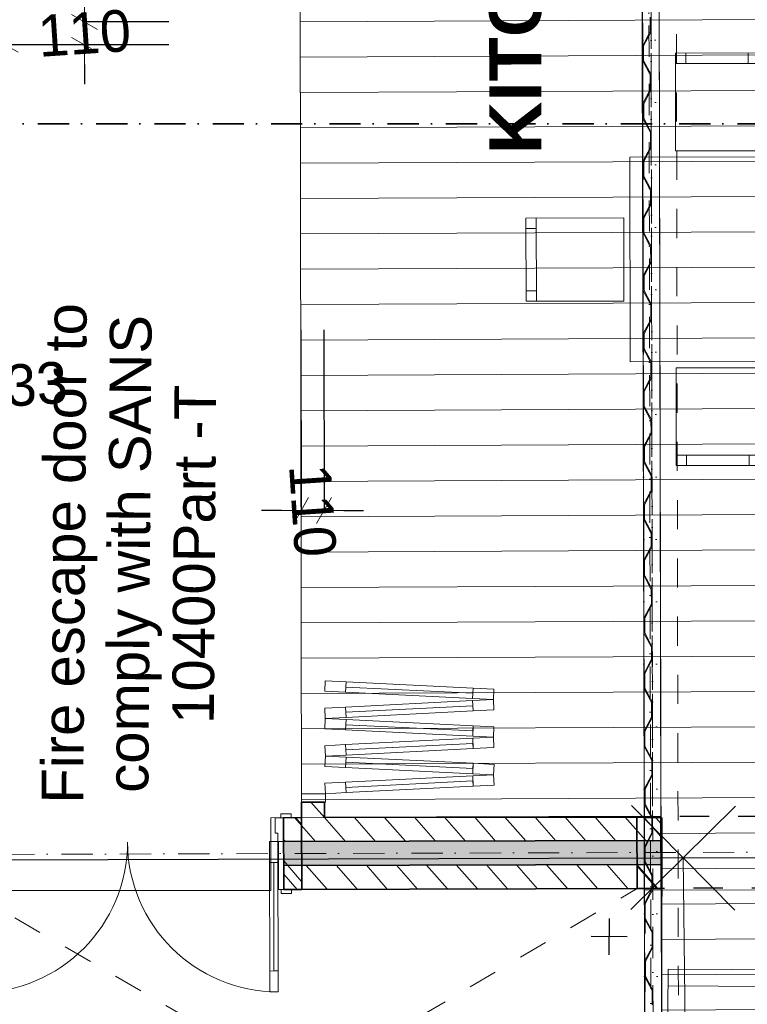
# Model space of a CAD drawing. Header units: millimetres. Extents: x -115474967 to 444143, y -74377 to 241828222.
# Tile 15 of 256: x -152081 to -148585, y -68321 to -63587. Entities that reach past the tile are written whole.
import ezdxf
from ezdxf.enums import TextEntityAlignment as Align

# ---------------------------------------------------------------- set-up
doc = ezdxf.new("R2010")
doc.units = ezdxf.units.MM
doc.header["$MEASUREMENT"] = 0
for name, pattern in [('Dashed', [280, 140, -140]), ('Dot & Dashed', [280, 150, -60, 0, -70]), ('Dotted', [300, 0, -300])]:
    doc.linetypes.add(name, pattern=pattern)
for name, color, linetype, lineweight in [('0_Pen_No__1', 7, 'Continuous', 30), ('0_Pen_No__10', 9, 'Continuous', 20), ('0_Pen_No__128', 9, 'Continuous', 0), ('0_Pen_No__3', 7, 'Continuous', 15), ('0_Pen_No__5', 7, 'Continuous', 5), ('0_Pen_No__6', 7, 'Continuous', 5), ('A_BEAMS_Pen_No__2', 7, 'Continuous', 20), ('A_WALL LOAD_Pen_No__1', 7, 'Continuous', 30), ('A_WALL LOAD_Pen_No__3', 7, 'Continuous', 15), ('A_WALL LOAD_Pen_No__6', 7, 'Continuous', 5), ('B_CUT OUT_Pen_No__3', 30, 'Continuous', 15), ('B_FURN FIXED_Pen_No__4', 7, 'Continuous', 5), ('B_FURN FIXED_Pen_No__86', 255, 'Continuous', 20), ('B_FURN LOOSE_Pen_No__4', 7, 'Continuous', 5), ('BUILDING_Pen_No__2', 7, 'Continuous', 20), ('C-GRID _Pen_No__5', 7, 'Continuous', 5), ('C_TEXT GA_Pen_No__6', 7, 'Continuous', 5), ('FENCE LINE_Pen_No__15', 9, 'Continuous', 20), ('SEWER LINE_Pen_No__4', 5, 'Continuous', 5), ('SPLITPOLE FENCE_Pen_No__2', 7, 'Continuous', 20), ('Structural Elements_Pen_No__161', 1, 'Continuous', 5)]:
    doc.layers.add(name, color=color, linetype=linetype, lineweight=lineweight)
for name, color, linetype, lineweight, true_color in [('0_Pen_No__7', 7, 'Continuous', 5, 0x3f3f3f), ('A_FLOORS FINISH_Pen_No__168', 7, 'Continuous', 5, 0x996633), ('A_WALL LOAD_Pen_No__7', 7, 'Continuous', 5, 0x3f3f3f)]:
    doc.layers.add(name, color=color, linetype=linetype, lineweight=lineweight, true_color=true_color)
for name, color, linetype in [('B_FURN FIXED', 7, 'Continuous'), ('B_FURN LOOSE', 7, 'Continuous'), ('C_DIMS - GA', 7, 'Continuous')]:
    doc.layers.add(name, color=color, linetype=linetype)
doc.styles.add('GENERATED_STYLE_1', font='GOTHIC.TTF')
doc.styles.add('GENERATED_STYLE_2', font='arial.ttf')
doc.styles.add('GENERATED_STYLE_6', font='GOTHICB.TTF')
doc.dimstyles.new('GENERATED_STYLE__3', dxfattribs={"dimtxt": 200, "dimasz": 95, "dimexe": 0.18, "dimexo": 2517.243423, "dimgap": 0.09, "dimtad": 1, "dimdec": 0, "dimzin": 0, "dimdsep": 46, "dimtxsty": 'GENERATED_STYLE_1', "dimblk": 'ARROWHEAD_2', "dimblk1": 'ARROWHEAD_2', "dimblk2": 'ARROWHEAD_2', "dimcen": 0.09, "dimclrd": 7, "dimclre": 7, "dimclrt": 7, "dimadec": 0, "dimazin": 0, "dimtfac": 1, "dimtdec": 4, "dimtmove": 0, "dimatfit": 3, "dimfxl": 1, "dimtolj": 1, "dimtzin": 0, "dimarcsym": 0})
pattern_1 = [(131.26581, (-61028.23, 68570.49), (-81.74279, -71.72641), [])]
pattern_2 = [(131.26581, (-61028.23, 68570.49), (-135.29841, -118.71958), [])]

# ---------------------------------------------------------------- blocks, each defined once
blk = doc.blocks.new('Refrigerator Side by Side 24[37]', base_point=(-142105.3, 77937.3))
at = {"layer": 'B_FURN FIXED_Pen_No__4', "color": 5, "linetype": 'Continuous', "lineweight": 5}
for p, q in [((-142185.2, 77932.6), (-142238.8, 78842.3)), ((-142128.9, 78336.6), (-142208.7, 78331.9)), ((-142141.9, 78285.8), (-142189.8, 78283)), ((-142189.8, 78283), (-142172.2, 77983.5)), ((-142124.3, 77986.3), (-142141.9, 78285.8)), ((-142172.2, 77983.5), (-142124.3, 77986.3))]:
    blk.add_line(p, q, dxfattribs=at)
at = {"layer": 'B_FURN FIXED_Pen_No__4', "color": 5, "linetype": 'Continuous', "lineweight": 5, "flags": 128}
blk.add_lwpolyline([(-142105.3, 77937.3), (-142158.9, 78847), (-142928.3, 78801.8), (-142874.7, 77892)], close=True, dxfattribs=at)
at = {"layer": 'B_FURN FIXED_Pen_No__86', "color": 255, "lineweight": 20, "style": 'GENERATED_STYLE_2'}
blk.add_attdef('txt', text='', height=120, rotation=273.3691, dxfattribs=at).set_placement((-142516.8, 78376.4), align=Align.MIDDLE_CENTER)
blk = doc.blocks.new('Dining Table Rectangle 24[45]', base_point=(-138710.1, 78413.1))
at = {"layer": 'B_FURN LOOSE_Pen_No__4', "color": 5, "linetype": 'Continuous', "lineweight": 5}
for p, q in [((-138946.2, 79690), (-138949.6, 79739.9)), ((-138646.9, 79710.1), (-138650.2, 79760)), ((-138996.1, 79686.7), (-138597, 79713.5)), ((-137812.1, 79094.8), (-137785.3, 78695.7)), ((-137808.8, 79044.9), (-137758.9, 79048.2)), ((-139691.1, 78968.5), (-139664.3, 78569.4)), ((-139687.8, 78918.6), (-139737.7, 78915.3)), ((-137788.7, 78745.6), (-137738.8, 78748.9)), ((-139667.7, 78619.3), (-139717.6, 78615.9)), ((-137755.8, 78256.8), (-137729, 77857.7)), ((-137752.5, 78206.9), (-137702.6, 78210.2)), ((-139634.8, 78130.5), (-139608, 77731.4)), ((-139631.5, 78080.6), (-139681.4, 78077.3)), ((-137732.3, 77907.6), (-137682.4, 77910.9)), ((-139611.4, 77781.3), (-139661.2, 77777.9)), ((-138424, 77139.5), (-138823.1, 77112.7)), ((-138473.9, 77136.2), (-138470.6, 77086.3)), ((-138773.2, 77116.1), (-138769.9, 77066.2))]:
    blk.add_line(p, q, dxfattribs=at)
at = {"layer": 'B_FURN LOOSE_Pen_No__4', "color": 5, "linetype": 'Continuous', "lineweight": 5, "flags": 128}
for points in [[(-138967.9, 79267.6), (-138568.8, 79294.4), (-138600.4, 79763.4), (-138999.5, 79736.5)], [(-139256.9, 79218.1), (-139144.3, 77542.1), (-138163.2, 77608.1), (-138275.9, 79284)], [(-138231.2, 79066.6), (-138204.4, 78667.5), (-137735.4, 78699), (-137762.2, 79098.1)], [(-139272.1, 78996.7), (-139245.3, 78597.6), (-139714.2, 78566), (-139741, 78965.1)], [(-138174.9, 78228.6), (-138148, 77829.5), (-137679.1, 77861), (-137705.9, 78260.1)], [(-139215.8, 78158.7), (-139189, 77759.6), (-139657.9, 77728), (-139684.7, 78127.1)], [(-138452.2, 77558.6), (-138851.3, 77531.8), (-138819.8, 77062.8), (-138420.7, 77089.6)]]:
    blk.add_lwpolyline(points, close=True, dxfattribs=at)
blk = doc.blocks.new('ARROWHEAD_2')
at = {"color": 0, "linetype": 'Continuous', "lineweight": 0}
for p, q in [((-0.378, -0.655), (0.378, 0.655)), ((0, 0), (-1, 0))]:
    blk.add_line(p, q, dxfattribs=at)
blk = doc.blocks.new('*D980')
at = {"layer": 'C_DIMS - GA', "color": 7, "linetype": 'Continuous', "lineweight": -2, "transparency": 16777216}
for p, q in [((-160945.2, -67357), (-160945.5, -67262)), ((-160311.1, -67450.3), (-160945.1, -67452)), ((-160944.9, -67452), (-160944.8, -67519.2)), ((-160944, -67797), (-160944.2, -67729.9)), ((-152493.4, -67773.3), (-160944.2, -67797)), ((-160943.7, -67892), (-160943.4, -67987))]:
    blk.add_line(p, q, dxfattribs=at)
at = {"layer": 'Defpoints', "color": 0, "linetype": 'Continuous', "transparency": 16777216}
for p in [(-160944.9, -67452), (-157793.9, -67443.2), (-149976.2, -67766.2)]:
    blk.add_point(p, dxfattribs=at)
at = {"layer": 'C_DIMS - GA', "color": 7, "linetype": 'Continuous', "lineweight": -2, "transparency": 16777216, "xscale": 95, "yscale": 95, "zscale": 95}
for p, rotation in [((-160944.9, -67452), 270.1606740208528), ((-160944, -67797), 90.16067402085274)]:
    blk.add_blockref('ARROWHEAD_2', p, dxfattribs=dict(at, rotation=rotation))
at = {"layer": 'C_DIMS - GA', "color": 7, "linetype": 'Continuous', "lineweight": 5, "transparency": 16777216, "insert": (-160944.5, -67624.5), "char_height": 200, "attachment_point": 5, "rotation": 3.8949, "style": 'GENERATED_STYLE_1'}
blk.add_mtext('\\A1;345', dxfattribs=at)
blk = doc.blocks.new('*D982')
at = {"layer": 'C_DIMS - GA', "color": 7, "linetype": 'Continuous', "lineweight": -2, "transparency": 16777216}
for p, q in [((-161502.6, -67358.6), (-161502.8, -67263.6)), ((-152494.4, -67428.3), (-161502.5, -67453.6)), ((-161502.3, -67453.6), (-161502.1, -67520.7)), ((-161501.3, -67798.6), (-161501.5, -67731.4)), ((-152493.4, -67773.3), (-161501.5, -67798.6)), ((-161501.1, -67893.6), (-161500.8, -67988.6))]:
    blk.add_line(p, q, dxfattribs=at)
at = {"layer": 'Defpoints', "color": 0, "linetype": 'Continuous', "transparency": 16777216}
for p in [(-161502.3, -67453.6), (-149977.1, -67421.2), (-149976.2, -67766.2)]:
    blk.add_point(p, dxfattribs=at)
at = {"layer": 'C_DIMS - GA', "color": 7, "linetype": 'Continuous', "lineweight": -2, "transparency": 16777216, "xscale": 95, "yscale": 95, "zscale": 95}
for p, rotation in [((-161502.3, -67453.6), 270.1606740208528), ((-161501.3, -67798.6), 90.16067402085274)]:
    blk.add_blockref('ARROWHEAD_2', p, dxfattribs=dict(at, rotation=rotation))
at = {"layer": 'C_DIMS - GA', "color": 7, "linetype": 'Continuous', "lineweight": 5, "transparency": 16777216, "insert": (-161501.8, -67626.1), "char_height": 200, "attachment_point": 5, "rotation": 3.8949, "style": 'GENERATED_STYLE_1'}
blk.add_mtext('\\A1;345', dxfattribs=at)
blk = doc.blocks.new('*D987')
at = {"layer": 'C_DIMS - GA', "color": 7, "linetype": 'Continuous', "lineweight": -2, "transparency": 16777216}
for p, q in [((-151364.7, -63707.3), (-152150.3, -63707.9)), ((-152150.5, -63802.9), (-152149.5, -65244)), ((-152146.9, -68945.6), (-152149.3, -65454.7)), ((-150196, -69039.3), (-152146.7, -69040.6))]:
    blk.add_line(p, q, dxfattribs=at)
at = {"layer": 'Defpoints', "color": 0, "linetype": 'Continuous', "transparency": 16777216}
for p in [(-153881.9, -63709.1), (-152150.5, -63707.9), (-152713.3, -69041)]:
    blk.add_point(p, dxfattribs=at)
at = {"layer": 'C_DIMS - GA', "color": 7, "linetype": 'Continuous', "lineweight": -2, "transparency": 16777216, "xscale": 95, "yscale": 95, "zscale": 95}
for p, rotation in [((-152150.5, -63707.9), 90.03918270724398), ((-152146.9, -69040.6), 270.039182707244)]:
    blk.add_blockref('ARROWHEAD_2', p, dxfattribs=dict(at, rotation=rotation))
at = {"layer": 'C_DIMS - GA', "color": 7, "linetype": 'Continuous', "lineweight": 5, "transparency": 16777216, "insert": (-152149.4, -65349.3), "char_height": 200, "attachment_point": 5, "rotation": 3.7734, "style": 'GENERATED_STYLE_1'}
blk.add_mtext('\\A1;5333', dxfattribs=at)
blk = doc.blocks.new('*D988')
at = {"layer": 'C_DIMS - GA', "color": 7, "linetype": 'Continuous', "lineweight": -2, "transparency": 16777216}
for p, q in [((-151770.2, -63502.6), (-151770.3, -63407.6)), ((-151770.1, -63707.6), (-151770.1, -63597.6)), ((-151364.8, -63597.3), (-151770, -63597.6)), ((-151364.7, -63707.3), (-151769.9, -63707.6)), ((-151770, -63802.6), (-151769.9, -63897.6))]:
    blk.add_line(p, q, dxfattribs=at)
at = {"layer": 'Defpoints', "color": 0, "linetype": 'Continuous', "transparency": 16777216}
for p in [(-153882, -63599.1), (-151770.1, -63597.6), (-153881.9, -63709.1)]:
    blk.add_point(p, dxfattribs=at)
at = {"layer": 'C_DIMS - GA', "color": 7, "linetype": 'Continuous', "lineweight": -2, "transparency": 16777216, "xscale": 95, "yscale": 95, "zscale": 95}
for p, rotation in [((-151770.1, -63597.6), 270.039182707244), ((-151770.1, -63707.6), 90.03918270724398)]:
    blk.add_blockref('ARROWHEAD_2', p, dxfattribs=dict(at, rotation=rotation))
at = {"layer": 'C_DIMS - GA', "color": 7, "linetype": 'Continuous', "lineweight": 5, "transparency": 16777216, "insert": (-151770.1, -63652.6), "char_height": 200, "attachment_point": 5, "rotation": 3.7734, "style": 'GENERATED_STYLE_1'}
blk.add_mtext('\\A1;110', dxfattribs=at)
blk = doc.blocks.new('*D992')
at = {"layer": 'C_DIMS - GA', "color": 7, "linetype": 'Continuous', "lineweight": -2, "transparency": 16777216}
for p, q in [((-158938.6, -66375.7), (-158938.6, -71407.8)), ((-158843.6, -71407.6), (-152900.6, -71407.6)), ((-146734, -71407.6), (-152689.9, -71407.6)), ((-146639, -71629.4), (-146639, -71407.8))]:
    blk.add_line(p, q, dxfattribs=at)
at = {"layer": 'Defpoints', "color": 0, "linetype": 'Continuous', "transparency": 16777216}
for p in [(-158938.6, -63858.4), (-146639, -69112.2), (-158938.6, -71407.6)]:
    blk.add_point(p, dxfattribs=at)
at = {"layer": 'C_DIMS - GA', "color": 7, "linetype": 'Continuous', "lineweight": -2, "transparency": 16777216, "xscale": 95, "yscale": 95, "zscale": 95}
for p, rotation in [((-158938.6, -71407.6), 179.9999999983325), ((-146639, -71407.6), 359.9999999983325)]:
    blk.add_blockref('ARROWHEAD_2', p, dxfattribs=dict(at, rotation=rotation))
at = {"layer": 'C_DIMS - GA', "color": 7, "linetype": 'Continuous', "lineweight": 5, "transparency": 16777216, "insert": (-152795.3, -71407.6), "char_height": 200, "attachment_point": 5, "rotation": 273.7342, "style": 'GENERATED_STYLE_1'}
blk.add_mtext('\\A1;12300', dxfattribs=at)
blk = doc.blocks.new('*D1002')
at = {"layer": 'C_DIMS - GA', "color": 7, "linetype": 'Continuous', "lineweight": -2, "transparency": 16777216}
for p, q in [((-150729.8, -65078), (-150728.9, -65947.3)), ((-150619.8, -65077.9), (-150618.9, -65947.2)), ((-150823.9, -65947.3), (-150918.9, -65947.4)), ((-150728.9, -65947.1), (-150618.9, -65947)), ((-150523.9, -65946.9), (-150428.9, -65946.8))]:
    blk.add_line(p, q, dxfattribs=at)
at = {"layer": 'Defpoints', "color": 0, "linetype": 'Continuous', "transparency": 16777216}
for p in [(-150732.7, -62560.8), (-150622.7, -62560.6), (-150618.9, -65947)]:
    blk.add_point(p, dxfattribs=at)
at = {"layer": 'C_DIMS - GA', "color": 7, "linetype": 'Continuous', "lineweight": -2, "transparency": 16777216, "xscale": 95, "yscale": 95, "zscale": 95}
for p, rotation in [((-150728.9, -65947.1), 0.0643632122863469), ((-150618.9, -65947), 180.0643632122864)]:
    blk.add_blockref('ARROWHEAD_2', p, dxfattribs=dict(at, rotation=rotation))
at = {"layer": 'C_DIMS - GA', "color": 7, "linetype": 'Continuous', "lineweight": 5, "transparency": 16777216, "insert": (-150673.9, -65947.1), "char_height": 200, "attachment_point": 5, "rotation": 273.7986, "style": 'GENERATED_STYLE_1'}
blk.add_mtext('\\A1;110', dxfattribs=at)

msp = doc.modelspace()

# ---------------------------------------------------------------- hatches: boundary and pattern name
at = {"layer": '0_Pen_No__128', "linetype": 'Continuous', "lineweight": 0}
h = msp.add_hatch(dxfattribs=at)
h.set_pattern_fill('PATTERN__DECK_II_ANGLE', color=9, angle=86.26580791, style=0, pattern_type=2)
h.set_pattern_definition([(180.26581, (-61028.23, 68570.49), (-0.78867, 169.99817), [])])
h.paths.add_polyline_path([(-148915.31492, -68938.70149), (-148915.30824, -69036.70156), (-146801.30792, -69036.55525), (-146799.97713, -68933.40092), (-146719.31517, -68934.33458), (-146720.11325, -57410.51319), (-146824.35864, -57410.52057), (-146824.36349, -57336.80862), (-147762.6677, -57340.93197), (-147763.35633, -57350.84519), (-147999.35577, -57351.31459), (-147998.38806, -57335.07411), (-148930.38632, -57336.92758), (-148930.35402, -57353.16596), (-148938.45772, -57353.1489), (-148938.2317, -57414.72441), (-149100.23123, -57415.04654), (-149099.74906, -57457.0452), (-150743.08017, -57463.29202), (-150727.19237, -67423.50629), (-148995.16212, -67424.84858), (-148997.315, -68938.70723)])
at = {"layer": '0_Pen_No__7', "linetype": 'Continuous', "lineweight": 5, "true_color": 0x000000}
h = msp.add_hatch(dxfattribs=at)
h.set_pattern_fill('ANSI31', color=18, scale=870, angle=86.26580791, style=0)
h.set_pattern_definition(pattern_1)
h.paths.add_polyline_path([(-150727.19226, -67423.35216), (-150617.19253, -67423.04334), (-150617.27646, -67348.36772), (-150727.27642, -67348.49139)])
h = msp.add_hatch(dxfattribs=at)
h.set_pattern_fill('ANSI31', color=18, scale=870, angle=86.26580791, style=0)
h.set_pattern_definition(pattern_1)
h.paths.add_polyline_path([(-150813.31965, -67423.59403), (-150812.99673, -67538.59353), (-149000.29794, -67533.50342), (-149000.62086, -67418.50387)])
h = msp.add_hatch(dxfattribs=at)
h.set_pattern_fill('ANSI31', color=18, scale=870, angle=86.26580791, style=0)
h.set_pattern_definition(pattern_1)
h.paths.add_polyline_path([(-150812.67382, -67653.59308), (-150812.35088, -67768.59266), (-148999.65211, -67763.5025), (-148999.97501, -67648.50297)])
at = {"layer": 'A_WALL LOAD_Pen_No__6', "linetype": 'Continuous', "lineweight": 5}
h = msp.add_hatch(dxfattribs=at)
h.set_pattern_fill('_WALL_EXTERNAL', angle=86.26580791, style=0, pattern_type=2)
h.set_pattern_definition(pattern_2)
h.paths.add_polyline_path([(-150727.19225, -67423.35216), (-150726.22348, -67768.3508), (-150812.35086, -67768.59265), (-150813.31963, -67423.59401)])
h = msp.add_hatch(dxfattribs=at)
h.set_pattern_fill('_WALL_EXTERNAL', angle=86.26580791, style=0, pattern_type=2)
h.set_pattern_definition(pattern_2)
h.paths.add_polyline_path([(-149000.62087, -67418.50388), (-148999.6521, -67763.50252), (-149114.65164, -67763.82544), (-149115.62041, -67418.8268)])
at = {"layer": 'A_WALL LOAD_Pen_No__7', "linetype": 'Continuous', "lineweight": 5, "true_color": 0x9f07ff}
msp.add_hatch(color=190, dxfattribs=at).paths.add_polyline_path([(-150812.67373, -67653.59309), (-148999.97503, -67648.50296), (-149000.29796, -67533.50342), (-150812.99671, -67538.5936)])

# ---------------------------------------------------------------- linework, layer by layer
at = {"layer": '0_Pen_No__1', "color": 214, "linetype": 'Dot & Dashed', "lineweight": 35}
msp.add_line((-164038.18686, -64086.75403), (-144506.3705, -64086.75403), dxfattribs=at)
at = {"layer": '0_Pen_No__10', "color": 25, "linetype": 'Dot & Dashed', "lineweight": 20, "true_color": 0x996633}
msp.add_line((-149047.02035, -69086.96376), (-149059.00766, -63058.97568), dxfattribs=at)
at = {"layer": '0_Pen_No__3', "color": 30, "linetype": 'Continuous', "lineweight": 15}
for p, q in [((-149100.23129, -57415.04562), (-149080.54429, -67425.03273)), ((-149020.23145, -57414.88828), (-149000.54445, -67424.87539)), ((-149077.3146, -68939.02371), (-149088.79856, -63164.15741)), ((-148997.31476, -68938.86462), (-149008.79871, -63163.99832)), ((-149080.54429, -67425.03273), (-149000.54445, -67424.87539))]:
    msp.add_line(p, q, dxfattribs=at)
at = {"layer": '0_Pen_No__3', "color": 30, "linetype": 'Dotted', "lineweight": 15}
for p, q in [((-149077.02029, -69087.02342), (-149089.0076, -63059.03534)), ((-149017.02041, -69086.9041), (-149029.00772, -63058.91602))]:
    msp.add_line(p, q, dxfattribs=at)
at = {"layer": '0_Pen_No__3', "color": 30, "linetype": 'Continuous', "lineweight": 15}
msp.add_lwpolyline([(-148915.31492, -68938.70149), (-148997.315, -68938.70723), (-148995.16212, -67424.84858), (-150727.19237, -67423.50629), (-150743.08017, -57463.29202), (-149099.74906, -57457.0452), (-149100.23123, -57415.04654), (-148938.2317, -57414.72441), (-148938.45772, -57353.1489), (-148930.35402, -57353.16596), (-148930.38632, -57336.92758), (-147998.38806, -57335.07411), (-147999.35577, -57351.31459), (-147763.35633, -57350.84519), (-147762.6677, -57340.93197), (-146824.36349, -57336.80862), (-146824.35864, -57410.52057), (-146720.11325, -57410.51319), (-146719.31517, -68934.33458), (-146799.97713, -68933.40092), (-146801.30792, -69036.55525), (-148915.30824, -69036.70156)], close=True, dxfattribs=at)
for points in [[(-149042.53769, -68323.95332), (-149042.67689, -68253.95351), (-149078.81206, -68186.02521), (-149078.95524, -68114.02532), (-149043.09052, -68045.95392), (-149043.22972, -67975.95403), (-149079.36489, -67908.02573), (-149079.50807, -67836.02592), (-149043.64335, -67767.95444), (-149043.77062, -67703.95456), (-149079.9058, -67636.02625), (-149080.04897, -67564.02645), (-149044.18425, -67495.95497), (-149044.32346, -67425.95507), (-149080.45863, -67358.02686), (-149080.60181, -67286.02697), (-149044.73709, -67217.95548), (-149044.87629, -67147.95568), (-149081.01146, -67080.02738), (-149081.15464, -67008.02757), (-149045.28992, -66939.95609), (-149045.42912, -66869.9562), (-149081.56429, -66802.0279), (-149081.70747, -66730.02809), (-149045.84275, -66661.95661), (-149045.95809, -66603.95673), (-149082.09326, -66536.02843), (-149082.23644, -66464.02862), (-149046.37172, -66395.95714), (-149046.51092, -66325.95724), (-149082.64609, -66258.02903), (-149082.78927, -66186.02914), (-149046.92455, -66117.95774), (-149047.04387, -66057.95786), (-149083.17904, -65990.02956), (-149083.32222, -65918.02966), (-149047.4575, -65849.95827), (-149047.5967, -65779.95838), (-149083.73187, -65712.03008), (-149083.87505, -65640.03027), (-149048.01033, -65571.95879), (-149048.12567, -65513.95891), (-149084.26084, -65446.03061), (-149084.40402, -65374.0308), (-149048.5393, -65305.95932), (-149048.6785, -65235.95943), (-149084.81367, -65168.03112), (-149084.95685, -65096.03132), (-149049.09213, -65027.95984), (-149049.23133, -64957.96003), (-149085.36651, -64890.03173), (-149085.50969, -64818.03183), (-149049.64496, -64749.96044), (-149049.78417, -64679.96055), (-149085.91934, -64612.03225), (-149086.06252, -64540.03244), (-149050.1978, -64471.96096), (-149050.32507, -64407.96107), (-149086.46024, -64340.03277), (-149086.60342, -64268.03296), (-149050.7387, -64199.96148), (-149050.8779, -64129.96159), (-149087.01307, -64062.03338), (-149087.15625, -63990.03348), (-149051.29153, -63921.962), (-149051.43073, -63851.9622), (-149087.5659, -63784.03389), (-149087.70908, -63712.03409), (-149051.84436, -63643.96261), (-149051.98356, -63573.96271)], [(-149047.98554, -63572.96127), (-149047.84238, -63644.94814), (-149083.7071, -63713.01962), (-149083.56788, -63783.03245), (-149047.4327, -63850.96075), (-149047.28955, -63922.94762), (-149083.15427, -63991.01901), (-149083.01504, -64061.03193), (-149046.87987, -64128.96015), (-149046.73672, -64200.94702), (-149082.60144, -64269.0185), (-149082.46221, -64339.03133), (-149046.32704, -64406.95963), (-149046.19582, -64472.94649), (-149082.06054, -64541.01797), (-149081.92131, -64611.03081), (-149045.78614, -64678.95911), (-149045.64298, -64750.94597), (-149081.50771, -64819.01737), (-149081.36848, -64889.03029), (-149045.23331, -64956.9585), (-149045.09015, -65028.94537), (-149080.95487, -65097.01685), (-149080.81565, -65167.02968), (-149044.68047, -65234.95798), (-149044.53732, -65306.94485), (-149080.40204, -65375.01633), (-149080.26281, -65445.02916), (-149044.12764, -65512.95747), (-149044.00835, -65572.94432), (-149079.87307, -65641.0158), (-149079.73384, -65711.02864), (-149043.59867, -65778.95694), (-149043.45552, -65850.9438), (-149079.32024, -65919.0152), (-149079.18101, -65989.02812), (-149043.04584, -66056.95633), (-149042.92257, -66118.94327), (-149078.78729, -66187.01467), (-149078.64807, -66257.02759), (-149042.51289, -66324.9558), (-149042.36974, -66396.94267), (-149078.23446, -66465.01415), (-149078.09523, -66535.02698), (-149041.96006, -66602.95529), (-149041.84077, -66662.94214), (-149077.70549, -66731.01362), (-149077.56626, -66801.02645), (-149041.43109, -66868.95476), (-149041.28794, -66940.94162), (-149077.15266, -67009.0131), (-149077.01343, -67079.02594), (-149040.87826, -67146.95424), (-149040.73511, -67218.9411), (-149076.59983, -67287.0125), (-149076.4606, -67357.02542), (-149040.32543, -67424.95363), (-149040.18227, -67496.9405), (-149076.047, -67565.01198), (-149075.90777, -67635.02481), (-149039.77259, -67702.95311), (-149039.64137, -67768.93997), (-149075.50609, -67837.01146), (-149075.36687, -67907.02429), (-149039.23169, -67974.95259), (-149039.08854, -68046.93946), (-149074.95326, -68115.01085), (-149074.81403, -68185.02377), (-149038.67886, -68252.95199), (-149038.53571, -68324.93885)]]:
    msp.add_lwpolyline(points, dxfattribs=at)
at = {"layer": '0_Pen_No__5', "color": 4, "linetype": 'Dot & Dashed', "lineweight": 5}
for p, q in [((-149060.01243, -57414.96652), (-149040.32543, -67424.95363)), ((-149037.09574, -68938.94373), (-149048.57969, -63164.07743))]:
    msp.add_line(p, q, dxfattribs=at)
at = {"layer": '0_Pen_No__6', "color": 7, "linetype": 'Dashed', "lineweight": 5}
for p, q in [((-149077.00038, -69660.25261), (-152330.12307, -67774.29746)), ((-152328.2678, -69660.01473), (-149114.65164, -67763.82544))]:
    msp.add_line(p, q, dxfattribs=at)
msp.add_lwpolyline([(-152330.12307, -67774.29746), (-152328.10398, -69450.36467), (-152328.2678, -69660.01473), (-149077.00038, -69660.25261), (-149076.86241, -67774.53548)], dxfattribs=at)
at = {"layer": 'A_BEAMS_Pen_No__2', "color": 1, "linetype": 'Dashed', "lineweight": 25}
for p, q in [((-147928.91157, -67418.80347), (-149000.62087, -67418.50388)), ((-147583.16866, -67759.52497), (-148999.6521, -67763.50252))]:
    msp.add_line(p, q, dxfattribs=at)
at = {"layer": 'A_FLOORS FINISH_Pen_No__168', "color": 25, "linetype": 'Continuous', "lineweight": 5, "true_color": 0x996633, "flags": 128}
msp.add_lwpolyline([(-155984.03779, -65532.86173), (-155983.66056, -67783.27233), (-155982.74725, -67783.27218), (-155982.53507, -69049.06998), (-152368.92859, -69039.27152), (-152369.14303, -67772.96419), (-150875.00093, -67773.2907), (-150875.06004, -67423.76832), (-150727.19237, -67423.50629), (-150742.54739, -57463.28883), (-152596.32581, -57470.38466), (-152602.35816, -55855.76623), (-154858.96377, -55876.36892), (-154863.54024, -54900.91663), (-156583.84767, -54901.15671), (-156583.49519, -58051.53365), (-158593.27294, -58051.81607), (-158593.43032, -65532.84553)], close=True, dxfattribs=at)
at = {"layer": 'A_WALL LOAD_Pen_No__1', "color": 214, "linetype": 'Continuous', "lineweight": 35}
for p, q in [((-150727.27634, -67348.49134), (-150617.27641, -67348.36777)), ((-150727.27634, -67348.49134), (-150617.27641, -67348.36777)), ((-150727.27634, -67348.49134), (-150617.27641, -67348.36777)), ((-150813.31963, -67423.59401), (-150776.31978, -67423.49011)), ((-150813.31963, -67423.59401), (-150776.31978, -67423.49011)), ((-150813.31963, -67423.59401), (-150776.31978, -67423.49011)), ((-150813.31963, -67423.59401), (-150812.99671, -67538.59356)), ((-150813.31963, -67423.59401), (-150812.99671, -67538.59356)), ((-150813.31963, -67423.59401), (-150812.99671, -67538.59356)), ((-149000.62087, -67418.50388), (-149000.29794, -67533.50342)), ((-149000.62087, -67418.50388), (-149000.29794, -67533.50342)), ((-150812.99671, -67538.59353), (-149000.29796, -67533.5034)), ((-150812.99671, -67538.59356), (-150812.67379, -67653.5931)), ((-150812.99671, -67538.59356), (-150812.67379, -67653.5931)), ((-150812.99671, -67538.59356), (-150812.67379, -67653.5931)), ((-149000.29794, -67533.50342), (-148999.97502, -67648.50297)), ((-149000.29794, -67533.50342), (-148999.97502, -67648.50297)), ((-150812.67375, -67653.59312), (-148999.97503, -67648.50296)), ((-148999.97502, -67648.50297), (-148999.6521, -67763.50252)), ((-148999.97502, -67648.50297), (-148999.6521, -67763.50252)), ((-150812.67379, -67653.5931), (-150812.35086, -67768.59265)), ((-150812.67379, -67653.5931), (-150812.35086, -67768.59265)), ((-150812.67379, -67653.5931), (-150812.35086, -67768.59265)), ((-150812.35086, -67768.59265), (-150775.35101, -67768.48875)), ((-150812.35086, -67768.59265), (-150775.35101, -67768.48875)), ((-150812.35086, -67768.59265), (-150775.35101, -67768.48875))]:
    msp.add_line(p, q, dxfattribs=at)
for points in [[(-150727.27634, -67348.49133), (-150727.19225, -67423.35216)], [(-150617.19253, -67423.04328), (-150617.27641, -67348.36779)], [(-150727.19225, -67423.35216), (-150813.31965, -67423.59401)], [(-149000.62086, -67418.50388), (-150617.19253, -67423.04328)], [(-150812.35084, -67768.59265), (-148999.65213, -67763.50252)]]:
    msp.add_lwpolyline(points, dxfattribs=at)
at = {"layer": 'A_WALL LOAD_Pen_No__1', "color": 214, "linetype": 'Continuous', "lineweight": 35, "flags": 128}
for points in [[(-150727.19225, -67423.35216), (-150726.22348, -67768.3508), (-150812.35086, -67768.59265), (-150813.31963, -67423.59401)], [(-149000.62087, -67418.50388), (-148999.6521, -67763.50252), (-149114.65164, -67763.82544), (-149115.62041, -67418.8268)]]:
    msp.add_lwpolyline(points, close=True, dxfattribs=at)
at = {"layer": 'A_WALL LOAD_Pen_No__3', "color": 30, "linetype": 'Continuous', "lineweight": 15}
for p, q in [((-150776.37313, -67404.49019), (-150826.37294, -67404.63059)), ((-150826.37294, -67404.63059), (-150826.31958, -67423.63052)), ((-150776.31978, -67423.49011), (-150776.37313, -67404.49019)), ((-150826.31958, -67423.63052), (-150776.31978, -67423.49011)), ((-150812.99671, -67538.59356), (-150837.99661, -67538.66376)), ((-150837.99661, -67538.66376), (-150837.35076, -67768.66285)), ((-150812.35086, -67768.59265), (-150812.99671, -67538.59356)), ((-150837.35076, -67768.66285), (-150812.35086, -67768.59265)), ((-150775.35101, -67768.48875), (-150825.35081, -67768.62916)), ((-150825.35081, -67768.62916), (-150825.29746, -67787.62908)), ((-150825.29746, -67787.62908), (-150775.29766, -67787.48868)), ((-150775.29766, -67787.48868), (-150775.35101, -67768.48875))]:
    msp.add_line(p, q, dxfattribs=at)
for centre, start, end in [((-152284.99091, -67542.72698), 270.16088858, 0.16088858), ((-150840.9966, -67538.67218), 180.16088858, 270.16088858)]:
    msp.add_arc(centre, 722, start, end, dxfattribs=at)
at = {"layer": 'A_WALL LOAD_Pen_No__6', "color": 7, "linetype": 'Continuous', "lineweight": 5}
for p, q in [((-150615.37028, -66815.73635), (-150612.93084, -66765.7959)), ((-150612.93084, -66765.7959), (-150513.04993, -66770.67477)), ((-150513.04993, -66770.67477), (-150515.48937, -66820.61523)), ((-150514.26965, -66795.645), (-149903.74757, -66825.46713)), ((-150515.48937, -66820.61523), (-150615.37028, -66815.73635)), ((-149904.96729, -66850.43736), (-149902.52786, -66800.4969)), ((-149902.52786, -66800.4969), (-149802.64694, -66805.37578)), ((-149802.64694, -66805.37578), (-149805.08638, -66855.31623)), ((-150615.27931, -66896.71648), (-150515.40961, -66891.61321)), ((-150515.40961, -66891.61321), (-150512.85798, -66941.54806)), ((-149903.68026, -66885.38692), (-150514.1338, -66916.58063)), ((-149805.08638, -66855.31623), (-149904.96729, -66850.43736)), ((-149904.95608, -66860.4195), (-149805.08638, -66855.31623)), ((-149902.40445, -66910.35435), (-149904.95608, -66860.4195)), ((-149805.08638, -66855.31623), (-149802.53475, -66905.25108)), ((-150612.72768, -66946.65133), (-150615.27931, -66896.71648)), ((-149802.53475, -66905.25108), (-149902.40445, -66910.35435)), ((-150615.16712, -66996.59178), (-150612.72768, -66946.65133)), ((-150512.85798, -66941.54806), (-150612.72768, -66946.65133)), ((-150612.72768, -66946.65133), (-150512.84677, -66951.5302)), ((-150512.84677, -66951.5302), (-150515.2862, -67001.47066)), ((-150514.06649, -66976.50043), (-149903.54441, -67006.32256)), ((-149904.76413, -67031.29278), (-149902.32469, -66981.35233)), ((-149902.32469, -66981.35233), (-149802.44378, -66986.2312)), ((-149802.44378, -66986.2312), (-149804.88322, -67036.17166)), ((-150515.2862, -67001.47066), (-150615.16712, -66996.59178)), ((-149804.88322, -67036.17166), (-149904.76413, -67031.29278)), ((-150615.07615, -67077.5719), (-150515.20645, -67072.46864)), ((-150612.52451, -67127.50675), (-150615.07615, -67077.5719)), ((-150515.20645, -67072.46864), (-150512.65482, -67122.40349)), ((-149903.4771, -67066.24235), (-150513.93063, -67097.43606)), ((-149904.75292, -67041.27493), (-149804.88322, -67036.17166)), ((-149902.20128, -67091.20978), (-149904.75292, -67041.27493)), ((-149804.88322, -67036.17166), (-149802.33158, -67086.10651)), ((-150614.96395, -67177.44721), (-150612.52451, -67127.50675)), ((-150512.65482, -67122.40349), (-150612.52451, -67127.50675)), ((-150612.52451, -67127.50675), (-150512.6436, -67132.38563)), ((-149802.33158, -67086.10651), (-149902.20128, -67091.20978)), ((-150512.6436, -67132.38563), (-150515.08304, -67182.32608)), ((-150513.86332, -67157.35586), (-149903.34125, -67187.17798)), ((-149904.56097, -67212.14821), (-149902.12153, -67162.20776)), ((-149902.12153, -67162.20776), (-149802.24062, -67167.08663)), ((-149802.24062, -67167.08663), (-149804.68005, -67217.02709)), ((-150515.08304, -67182.32608), (-150614.96395, -67177.44721)), ((-149804.68005, -67217.02709), (-149904.56097, -67212.14821)), ((-149904.54975, -67222.13035), (-149804.68005, -67217.02709)), ((-149901.99812, -67272.0652), (-149904.54975, -67222.13035)), ((-149804.68005, -67217.02709), (-149802.12842, -67266.96194)), ((-150614.87298, -67258.42733), (-150515.00328, -67253.32406)), ((-150612.32135, -67308.36218), (-150614.87298, -67258.42733)), ((-150515.00328, -67253.32406), (-150512.45165, -67303.25891)), ((-149903.27394, -67247.09778), (-150513.72747, -67278.29149)), ((-149802.12842, -67266.96194), (-149901.99812, -67272.0652)), ((-150727.32128, -67308.49136), (-150612.32135, -67308.36218)), ((-150727.27634, -67348.49134), (-150727.32128, -67308.49136)), ((-150512.45165, -67303.25891), (-150612.32135, -67308.36218)), ((-150612.32135, -67308.36218), (-150612.27642, -67348.36215)), ((-150612.27642, -67348.36215), (-150727.27634, -67348.49134)), ((-150813.31963, -67423.59401), (-150853.31948, -67423.70633)), ((-150853.31948, -67423.70633), (-150853.10887, -67498.70604)), ((-150812.99671, -67538.59356), (-150813.31963, -67423.59401)), ((-150853.10887, -67498.70604), (-150841.10892, -67498.67234)), ((-150841.10892, -67498.67234), (-150840.9966, -67538.67218)), ((-150840.9966, -67538.67218), (-150880.99644, -67538.7845)), ((-150880.99644, -67538.7845), (-150880.71564, -67638.78411)), ((-150840.9966, -67538.67218), (-150812.99671, -67538.59356)), ((-150840.7158, -67638.67179), (-150840.9966, -67538.67218)), ((-150880.71564, -67638.78411), (-150840.7158, -67638.67179)), ((-150859.24993, -68160.72589), (-150860.71572, -67638.72795)), ((-150839.25, -68160.66973), (-150879.24985, -68160.78205)), ((-150879.24985, -68160.78205), (-150878.96904, -68260.78166)), ((-150838.9692, -68260.66934), (-150839.25, -68160.66973)), ((-150878.96904, -68260.78166), (-150838.9692, -68260.66934))]:
    msp.add_line(p, q, dxfattribs=at)
for points in [[(-150514.26965, -66795.645), (-149903.74757, -66825.46713), (-149904.96729, -66850.43736), (-150515.48937, -66820.61523)], [(-150513.04993, -66770.67477), (-149902.52786, -66800.4969), (-149903.74757, -66825.46713), (-150514.26965, -66795.645)], [(-149903.68026, -66885.38692), (-150514.1338, -66916.58063), (-150515.40961, -66891.61321), (-149904.95608, -66860.4195)], [(-149902.40445, -66910.35435), (-150512.85798, -66941.54806), (-150514.1338, -66916.58063), (-149903.68026, -66885.38692)], [(-150514.06649, -66976.50043), (-149903.54441, -67006.32256), (-149904.76413, -67031.29278), (-150515.2862, -67001.47066)], [(-150512.84677, -66951.5302), (-149902.32469, -66981.35233), (-149903.54441, -67006.32256), (-150514.06649, -66976.50043)], [(-149903.4771, -67066.24235), (-150513.93063, -67097.43606), (-150515.20645, -67072.46864), (-149904.75292, -67041.27493)], [(-149902.20128, -67091.20978), (-150512.65482, -67122.40349), (-150513.93063, -67097.43606), (-149903.4771, -67066.24235)], [(-150513.86332, -67157.35586), (-149903.34125, -67187.17798), (-149904.56097, -67212.14821), (-150515.08304, -67182.32608)], [(-150512.6436, -67132.38563), (-149902.12153, -67162.20776), (-149903.34125, -67187.17798), (-150513.86332, -67157.35586)], [(-149903.27394, -67247.09778), (-150513.72747, -67278.29149), (-150515.00328, -67253.32406), (-149904.54975, -67222.13035)], [(-149901.99812, -67272.0652), (-150512.45165, -67303.25891), (-150513.72747, -67278.29149), (-149903.27394, -67247.09778)], [(-150859.24993, -68160.72589), (-150860.71572, -67638.72795), (-150880.71564, -67638.78411), (-150879.24985, -68160.78205)], [(-150839.25, -68160.66973), (-150840.7158, -67638.67179), (-150860.71572, -67638.72795), (-150859.24993, -68160.72589)]]:
    msp.add_lwpolyline(points, close=True, dxfattribs=at)
at = {"layer": 'B_CUT OUT_Pen_No__3', "color": 30, "linetype": 'Continuous', "lineweight": 15}
msp.add_lwpolyline([(-149079.52374, -67772.26454), (-147413.74036, -67767.59318), (-147442.75632, -57420.63436), (-149108.5397, -57425.30571)], close=True, dxfattribs=at)
at = {"layer": 'BUILDING_Pen_No__2', "color": 1, "linetype": 'Continuous', "lineweight": 25}
msp.add_line((-158938.25883, -67645.0637), (-147582.63731, -67613.21916), dxfattribs=at)
at = {"layer": 'C-GRID _Pen_No__5', "color": 4, "linetype": 'Dot & Dashed', "lineweight": 5}
msp.add_line((-162803.18288, -67629.77378), (-144600.88439, -67578.72911), dxfattribs=at)
at = {"layer": 'FENCE LINE_Pen_No__15', "color": 7, "linetype": 'Continuous', "lineweight": 20}
for p, q in [((-149141.58623, -67364.89669), (-148645.61606, -67868.89429)), ((-148641.60234, -67368.9104), (-149145.59995, -67864.88058)), ((-148893.60115, -67616.89549), (-148878.91852, -68885.00803))]:
    msp.add_line(p, q, dxfattribs=at)
at = {"layer": 'SEWER LINE_Pen_No__4', "color": 5, "linetype": 'Dashed', "lineweight": 5}
for p, q in [((-149076.96063, -69117.02336), (-149100.23129, -57415.0465)), ((-148914.96095, -69116.7012), (-148938.23161, -57414.72434))]:
    msp.add_line(p, q, dxfattribs=at)
at = {"layer": 'SPLITPOLE FENCE_Pen_No__2', "color": 1, "linetype": 'Continuous', "lineweight": 25}
for p, q in [((-149249.46061, -68082.8078), (-149248.06458, -67908.90576)), ((-149161.81157, -67996.55479), (-149335.71362, -67995.15876))]:
    msp.add_line(p, q, dxfattribs=at)
at = {"layer": 'Structural Elements_Pen_No__161', "color": 1, "linetype": 'Continuous', "lineweight": 5}
msp.add_lwpolyline([(-146638.96545, -69112.17514), (-149076.96063, -69117.02336), (-149100.58526, -57237.04685), (-146662.59008, -57232.19863)], close=True, dxfattribs=at)

# ---------------------------------------------------------------- block references
at = {"layer": 'B_FURN FIXED', "color": 5, "linetype": 'Continuous', "lineweight": 5, "rotation": 86.26580790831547}
msp.add_blockref('Refrigerator Side by Side 24[37]', (-148055.10332, -68157.27374), dxfattribs=at).add_auto_attribs({'txt': 'F'})
at = {"layer": 'B_FURN LOOSE', "color": 5, "linetype": 'Continuous', "lineweight": 5, "rotation": 86.26580790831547}
msp.add_blockref('Dining Table Rectangle 24[45]', (-148308.72639, -64738.21344), dxfattribs=at)

# ---------------------------------------------------------------- texts
at = {"layer": 'C_TEXT GA_Pen_No__6', "color": 7, "linetype": 'Continuous', "lineweight": 5, "insert": (-149392.56946, -62112.82288), "char_height": 250, "attachment_point": 5, "rotation": 90.06396083, "line_spacing_factor": 0.888877, "style": 'GENERATED_STYLE_6'}
msp.add_mtext('\\A1;{\\pqc;\\fArial|b1|i0|c0|p34;KITCHEN + PAUSE AREA\\P\\pqc;\\fArial|b0|i0|c0|p34;\\H0.800000x;Raised timber floor\\P\\pqc;\\fArial|b0|i0|c0|p34;43m²}', dxfattribs=at)
at = {"layer": 'C_TEXT GA_Pen_No__6', "color": 7, "linetype": 'Continuous', "lineweight": 5, "insert": (-151553.75863, -66155.13559), "char_height": 200, "width": 2411.9641414, "attachment_point": 5, "rotation": 89.59247712, "line_spacing_factor": 0.936803, "style": 'GENERATED_STYLE_2'}
msp.add_mtext('\\A1;{\\pqc;\\fArial|b0|i0|c0|p34;Fire escape door to comply with SANS 10400Part -T}', dxfattribs=at)

# ---------------------------------------------------------------- dimensions: what is measured, and where the dimension line sits
at = {"layer": 'C_DIMS - GA', "color": 7, "linetype": 'Continuous', "lineweight": 5}
for base, p1, p2, angle, picture, middle, turn in [((-150618.85062, -65947.02067), (-150732.65464, -62560.76145), (-150622.65471, -62560.63789), 0.06436321, '*D1002', (-150673.85058, -65947.08245), 273.79855531), ((-151770.14145, -63597.62647), (-153881.92038, -63709.07067), (-153881.99561, -63599.0707), 90.03918271, '*D988', (-151770.10384, -63652.62645), 3.7733748), ((-152150.51886, -63707.88662), (-152713.27593, -69041.01661), (-153881.92038, -63709.07067), 90.03918271, '*D987', (-152149.39634, -65349.32728), 3.7733748), ((-158938.58026, -71407.61855), (-146638.96545, -69112.17514), (-158938.58026, -63858.43571), 180, '*D992', (-152795.27904, -71407.61855), 273.73419209), ((-161502.30146, -67453.56597), (-149976.15584, -67766.24458), (-149977.12462, -67421.24594), 90.16067402, '*D982', (-161501.81772, -67626.06529), 3.89486611), ((-160944.93829, -67452.03223), (-149976.15584, -67766.24458), (-157793.88373, -67443.19573), 90.16067402, '*D980', (-160944.45459, -67624.51692), 3.89486611)]:
    dim = msp.add_linear_dim(base=base, p1=p1, p2=p2, angle=angle, dimstyle='GENERATED_STYLE__3', dxfattribs=at)
    dim.commit()
    dim.dimension.update_dxf_attribs({"geometry": picture, "text_midpoint": middle, "dimtype": 160, "text_rotation": turn})

doc.saveas('drawing.dxf')
